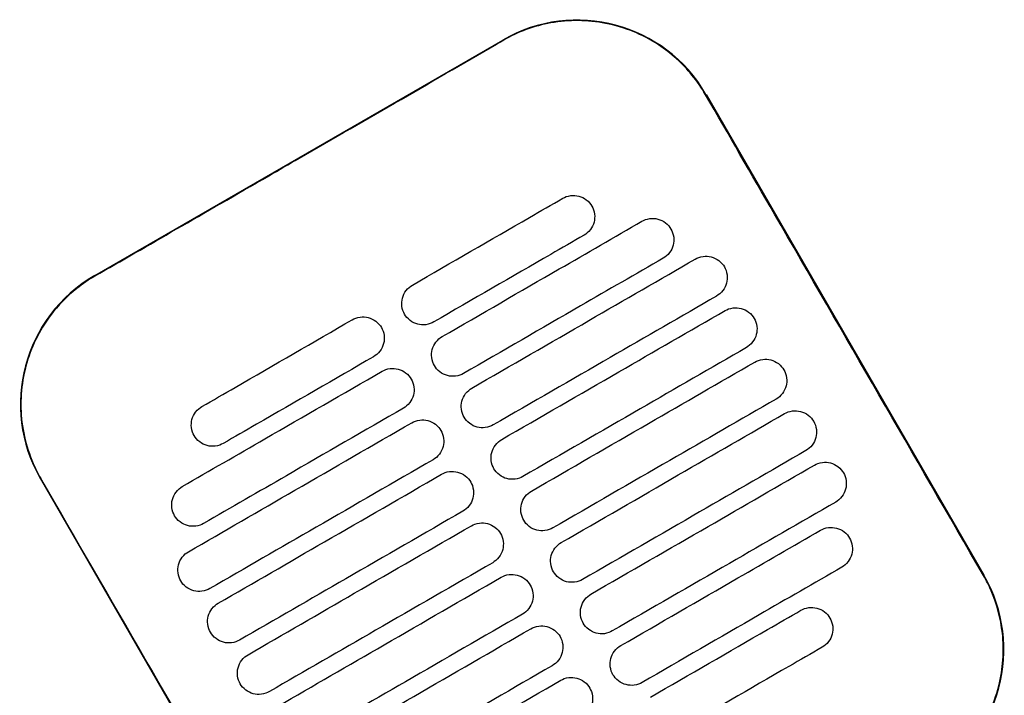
# Model space of a CAD drawing. Header units: metres. Extents: x 15.2 to 54.2, y -39.7 to 1.1.
# Tile 15 of 256: x 21.317 to 21.516, y -37.542 to -37.405. Entities that reach past the tile are written whole.
import ezdxf

# ---------------------------------------------------------------- set-up
doc = ezdxf.new("R2010")
doc.units = ezdxf.units.M
doc.header["$MEASUREMENT"] = 0
doc.layers.add('2D', color=252, linetype='Continuous')

# ---------------------------------------------------------------- blocks, each defined once
blk = doc.blocks.new('2D_QYOS_150')
for p, q in [((1.07223, -0.66898, 0.012), (1.15449, -0.62146, 0.012)), ((1.19548, -0.63243, 0.012), (1.2515, -0.72941, 0.012)), ((1.11728, -0.80694, 0.012), (1.06126, -0.70996, 0.012))]:
    blk.add_line(p, q)
for centre, start, end in [((1.1695, -0.64744, 0.012), 30.0135, 120.0135), ((1.08724, -0.69496, 0.012), 120.0135, 210.0135), ((1.22552, -0.74442, 0.012), 300.0135, 30.0135)]:
    blk.add_arc(centre, 0.03, start, end)
for points, knots in [([(1.19538, -0.63249, 0.012), (1.19458, -0.6311, 0.012), (1.19367, -0.62977, 0.012), (1.19073, -0.62617, 0.012), (1.18845, -0.62412, 0.012), (1.18266, -0.62032, 0.012), (1.17903, -0.61884, 0.012), (1.17159, -0.61739, 0.012), (1.16785, -0.61736, 0.012), (1.1608, -0.61863, 0.012), (1.15754, -0.61983, 0.012), (1.15455, -0.62156, 0.012)], [12.978915, 12.978915, 12.978915, 12.978915, 13.461173, 13.461173, 14.374287, 14.374287, 15.53872, 15.53872, 16.650066, 16.650066, 17.687358, 17.687358, 17.687358, 17.687358]), ([(1.2514, -0.72947, 0.012), (1.23736, -0.70518, 0.012), (1.22332, -0.68088, 0.012), (1.20465, -0.64855, 0.012), (1.20002, -0.64052, 0.012), (1.19538, -0.63249, 0.012)], [1.133412, 1.133412, 1.133412, 1.133412, 2.681586, 2.681586, 3.193366, 3.193366, 3.193366, 3.193366]), ([(1.07229, -0.66907, 0.012), (1.08288, -0.66296, 0.012), (1.09391, -0.65659, 0.012), (1.10938, -0.64766, 0.012), (1.11142, -0.64648, 0.012), (1.11342, -0.64532, 0.012)], [-21.78268, -21.78268, -21.78268, -21.78268, -17.142885, -17.142885, -16.423665, -16.423665, -16.423665, -16.423665]), ([(1.16659, -0.65339, 0.012), (1.16701, -0.65314, 0.012), (1.16756, -0.65293, 0.012), (1.16874, -0.65278, 0.012), (1.1693, -0.65281, 0.012), (1.17037, -0.6531, 0.012), (1.17089, -0.65335, 0.012), (1.17185, -0.65408, 0.012), (1.17222, -0.65454, 0.012), (1.17246, -0.65496, 0.012)], [-0.5513873, -0.5513873, -0.5513873, -0.5513873, -0.4031046, -0.4031046, -0.2776919, -0.2776919, -0.1471638, -0.1471638, 0, 0, 0, 0]), ([(1.13628, -0.6709, 0.012), (1.14414, -0.66636, 0.012), (1.15201, -0.66181, 0.012), (1.16212, -0.65597, 0.012), (1.16435, -0.65468, 0.012), (1.16659, -0.65339, 0.012)], [0.699452, 0.699452, 0.699452, 0.699452, 3.425217, 3.425217, 4.200582, 4.200582, 4.200582, 4.200582]), ([(1.17246, -0.65496, 0.012), (1.17271, -0.65539, 0.012), (1.17292, -0.65594, 0.012), (1.17307, -0.65713, 0.012), (1.17304, -0.65768, 0.012), (1.17276, -0.65875, 0.012), (1.1725, -0.65927, 0.012), (1.17178, -0.66023, 0.012), (1.17132, -0.66059, 0.012), (1.17089, -0.66084, 0.012)], [-0.5553355, -0.5553355, -0.5553355, -0.5553355, -0.4045594, -0.4045594, -0.278267, -0.278267, -0.1472206, -0.1472206, 0, 0, 0, 0]), ([(1.14228, -0.68129, 0.012), (1.15015, -0.67675, 0.012), (1.15801, -0.6722, 0.012), (1.17144, -0.66445, 0.012), (1.177, -0.66124, 0.012), (1.18255, -0.65803, 0.012)], [0.699452, 0.699452, 0.699452, 0.699452, 3.42526, 3.42526, 5.350619, 5.350619, 5.350619, 5.350619]), ([(1.18255, -0.65803, 0.012), (1.18298, -0.65778, 0.012), (1.18352, -0.65757, 0.012), (1.1847, -0.65742, 0.012), (1.18526, -0.65745, 0.012), (1.18633, -0.65773, 0.012), (1.18685, -0.65799, 0.012), (1.18781, -0.65872, 0.012), (1.18818, -0.65918, 0.012), (1.18842, -0.6596, 0.012)], [-0.5514247, -0.5514247, -0.5514247, -0.5514247, -0.4031161, -0.4031161, -0.2776965, -0.2776965, -0.1471644, -0.1471644, 0, 0, 0, 0]), ([(1.17089, -0.66084, 0.012), (1.16866, -0.66213, 0.012), (1.16642, -0.66342, 0.012), (1.15631, -0.66926, 0.012), (1.14844, -0.6738, 0.012), (1.14058, -0.67835, 0.012)], [2.649916, 2.649916, 2.649916, 2.649916, 3.425249, 3.425249, 6.151046, 6.151046, 6.151046, 6.151046]), ([(1.18842, -0.6596, 0.012), (1.18867, -0.66003, 0.012), (1.18889, -0.66058, 0.012), (1.18903, -0.66176, 0.012), (1.189, -0.66232, 0.012), (1.18872, -0.66339, 0.012), (1.18846, -0.66391, 0.012), (1.18774, -0.66486, 0.012), (1.18728, -0.66523, 0.012), (1.18685, -0.66547, 0.012)], [-0.5553006, -0.5553006, -0.5553006, -0.5553006, -0.4045498, -0.4045498, -0.2782639, -0.2782639, -0.1472208, -0.1472208, 0, 0, 0, 0]), ([(1.19332, -0.66567, 0.012), (1.19374, -0.66542, 0.012), (1.19429, -0.66521, 0.012), (1.19547, -0.66506, 0.012), (1.19602, -0.66509, 0.012), (1.1971, -0.66537, 0.012), (1.19762, -0.66563, 0.012), (1.19858, -0.66636, 0.012), (1.19894, -0.66682, 0.012), (1.19919, -0.66724, 0.012)], [-0.5514376, -0.5514376, -0.5514376, -0.5514376, -0.4031217, -0.4031217, -0.2776979, -0.2776979, -0.1471642, -0.1471642, 0, 0, 0, 0]), ([(1.18685, -0.66547, 0.012), (1.1813, -0.66868, 0.012), (1.17574, -0.67189, 0.012), (1.16232, -0.67965, 0.012), (1.15445, -0.68419, 0.012), (1.14658, -0.68874, 0.012)], [1.499949, 1.499949, 1.499949, 1.499949, 3.425284, 3.425284, 6.151116, 6.151116, 6.151116, 6.151116]), ([(1.14828, -0.69168, 0.012), (1.15615, -0.68714, 0.012), (1.16402, -0.68259, 0.012), (1.17903, -0.67392, 0.012), (1.18617, -0.66979, 0.012), (1.19332, -0.66567, 0.012)], [0.699452, 0.699452, 0.699452, 0.699452, 3.425292, 3.425292, 5.900643, 5.900643, 5.900643, 5.900643]), ([(1.19919, -0.66724, 0.012), (1.19943, -0.66766, 0.012), (1.19965, -0.66822, 0.012), (1.1998, -0.6694, 0.012), (1.19976, -0.66996, 0.012), (1.19948, -0.67103, 0.012), (1.19923, -0.67155, 0.012), (1.1985, -0.6725, 0.012), (1.19804, -0.67287, 0.012), (1.19762, -0.67311, 0.012)], [-0.5552879, -0.5552879, -0.5552879, -0.5552879, -0.4045447, -0.4045447, -0.2782629, -0.2782629, -0.1472212, -0.1472212, 0, 0, 0, 0]), ([(1.07229, -0.66907, 0.012), (1.07101, -0.66981, 0.012), (1.06978, -0.67065, 0.012), (1.06663, -0.67315, 0.012), (1.06485, -0.67499, 0.012), (1.06332, -0.67702, 0.012), (1.06103, -0.68008, 0.012), (1.05934, -0.68356, 0.012), (1.05737, -0.69095, 0.012), (1.0571, -0.69479, 0.012), (1.05803, -0.70242, 0.012), (1.05924, -0.70613, 0.012), (1.0612, -0.70964, 0.012), (1.06128, -0.70977, 0.012), (1.06136, -0.70991, 0.012)], [17.619777, 17.619777, 17.619777, 17.619777, 18.064718, 18.064718, 18.827754, 18.827754, 18.827754, 19.97637, 19.97637, 21.122539, 21.122539, 22.281306, 22.281306, 22.328075, 22.328075, 22.328075, 22.328075]), ([(1.13471, -0.67677, 0.012), (1.13446, -0.67635, 0.012), (1.13424, -0.6758, 0.012), (1.1341, -0.67461, 0.012), (1.13413, -0.67406, 0.012), (1.13441, -0.67298, 0.012), (1.13467, -0.67247, 0.012), (1.13539, -0.67151, 0.012), (1.13585, -0.67115, 0.012), (1.13628, -0.6709, 0.012)], [-0.5553984, -0.5553984, -0.5553984, -0.5553984, -0.4045681, -0.4045681, -0.278271, -0.278271, -0.1472202, -0.1472202, 0, 0, 0, 0]), ([(1.19762, -0.67311, 0.012), (1.19047, -0.67724, 0.012), (1.18333, -0.68137, 0.012), (1.16832, -0.69004, 0.012), (1.16045, -0.69459, 0.012), (1.15258, -0.69913, 0.012)], [0.949972, 0.949972, 0.949972, 0.949972, 3.425307, 3.425307, 6.151164, 6.151164, 6.151164, 6.151164]), ([(1.14058, -0.67835, 0.012), (1.14015, -0.67859, 0.012), (1.13961, -0.67881, 0.012), (1.13842, -0.67896, 0.012), (1.13787, -0.67892, 0.012), (1.1368, -0.67864, 0.012), (1.13628, -0.67839, 0.012), (1.13532, -0.67766, 0.012), (1.13495, -0.6772, 0.012), (1.13471, -0.67677, 0.012)], [-0.551307, -0.551307, -0.551307, -0.551307, -0.4030846, -0.4030846, -0.2776802, -0.2776802, -0.1471604, -0.1471604, 0, 0, 0, 0]), ([(1.15428, -0.70207, 0.012), (1.16215, -0.69753, 0.012), (1.17002, -0.69298, 0.012), (1.18503, -0.68431, 0.012), (1.19218, -0.68019, 0.012), (1.19932, -0.67606, 0.012)], [0.699452, 0.699452, 0.699452, 0.699452, 3.425313, 3.425313, 5.900643, 5.900643, 5.900643, 5.900643]), ([(1.19932, -0.67606, 0.012), (1.19974, -0.67581, 0.012), (1.20029, -0.6756, 0.012), (1.20147, -0.67545, 0.012), (1.20203, -0.67548, 0.012), (1.2031, -0.67577, 0.012), (1.20362, -0.67602, 0.012), (1.20458, -0.67675, 0.012), (1.20494, -0.67721, 0.012), (1.20519, -0.67763, 0.012)], [-0.5514273, -0.5514273, -0.5514273, -0.5514273, -0.4031209, -0.4031209, -0.2776962, -0.2776962, -0.1471634, -0.1471634, 0, 0, 0, 0]), ([(1.09385, -0.69541, 0.012), (1.09608, -0.69412, 0.012), (1.09832, -0.69283, 0.012), (1.10843, -0.68699, 0.012), (1.11629, -0.68244, 0.012), (1.12416, -0.6779, 0.012)], [2.649852, 2.649852, 2.649852, 2.649852, 3.425217, 3.425217, 6.150982, 6.150982, 6.150982, 6.150982]), ([(1.12416, -0.6779, 0.012), (1.12459, -0.67765, 0.012), (1.12513, -0.67744, 0.012), (1.12631, -0.67729, 0.012), (1.12687, -0.67732, 0.012), (1.12794, -0.67761, 0.012), (1.12846, -0.67786, 0.012), (1.12942, -0.67859, 0.012), (1.12979, -0.67905, 0.012), (1.13003, -0.67947, 0.012)], [-0.5512944, -0.5512944, -0.5512944, -0.5512944, -0.4030833, -0.4030833, -0.2776787, -0.2776787, -0.1471599, -0.1471599, 0, 0, 0, 0]), ([(1.20519, -0.67763, 0.012), (1.20543, -0.67806, 0.012), (1.20565, -0.67861, 0.012), (1.2058, -0.6798, 0.012), (1.20576, -0.68035, 0.012), (1.20548, -0.68142, 0.012), (1.20523, -0.68194, 0.012), (1.2045, -0.68289, 0.012), (1.20405, -0.68326, 0.012), (1.20362, -0.68351, 0.012)], [-0.5552955, -0.5552955, -0.5552955, -0.5552955, -0.4045438, -0.4045438, -0.2782634, -0.2782634, -0.1472215, -0.1472215, 0, 0, 0, 0]), ([(1.13003, -0.67947, 0.012), (1.13028, -0.6799, 0.012), (1.1305, -0.68045, 0.012), (1.13064, -0.68164, 0.012), (1.13061, -0.68219, 0.012), (1.13033, -0.68326, 0.012), (1.13007, -0.68378, 0.012), (1.12935, -0.68474, 0.012), (1.12889, -0.6851, 0.012), (1.12846, -0.68535, 0.012)], [-0.555416, -0.555416, -0.555416, -0.555416, -0.4045716, -0.4045716, -0.2782736, -0.2782736, -0.1472211, -0.1472211, 0, 0, 0, 0]), ([(1.14071, -0.68716, 0.012), (1.14047, -0.68674, 0.012), (1.14025, -0.68619, 0.012), (1.1401, -0.685, 0.012), (1.14013, -0.68445, 0.012), (1.14042, -0.68337, 0.012), (1.14067, -0.68286, 0.012), (1.1414, -0.6819, 0.012), (1.14185, -0.68154, 0.012), (1.14228, -0.68129, 0.012)], [-0.5553839, -0.5553839, -0.5553839, -0.5553839, -0.4045626, -0.4045626, -0.2782686, -0.2782686, -0.1472195, -0.1472195, 0, 0, 0, 0]), ([(1.20362, -0.68351, 0.012), (1.19648, -0.68763, 0.012), (1.18933, -0.69176, 0.012), (1.17432, -0.70043, 0.012), (1.16645, -0.70498, 0.012), (1.15858, -0.70952, 0.012)], [0.949998, 0.949998, 0.949998, 0.949998, 3.42532, 3.42532, 6.151189, 6.151189, 6.151189, 6.151189]), ([(1.12846, -0.68535, 0.012), (1.1206, -0.68989, 0.012), (1.11273, -0.69444, 0.012), (1.10262, -0.70027, 0.012), (1.10039, -0.70157, 0.012), (1.09815, -0.70286, 0.012)], [0.699452, 0.699452, 0.699452, 0.699452, 3.425249, 3.425249, 4.200582, 4.200582, 4.200582, 4.200582]), ([(1.16029, -0.71247, 0.012), (1.16815, -0.70792, 0.012), (1.17602, -0.70338, 0.012), (1.19103, -0.6947, 0.012), (1.19818, -0.69058, 0.012), (1.20532, -0.68645, 0.012)], [0.699452, 0.699452, 0.699452, 0.699452, 3.425322, 3.425322, 5.900643, 5.900643, 5.900643, 5.900643]), ([(1.20532, -0.68645, 0.012), (1.20574, -0.6862, 0.012), (1.20629, -0.68599, 0.012), (1.20747, -0.68584, 0.012), (1.20803, -0.68587, 0.012), (1.2091, -0.68616, 0.012), (1.20962, -0.68641, 0.012), (1.21058, -0.68714, 0.012), (1.21095, -0.6876, 0.012), (1.21119, -0.68802, 0.012)], [-0.5514137, -0.5514137, -0.5514137, -0.5514137, -0.4031194, -0.4031194, -0.2776944, -0.2776944, -0.1471627, -0.1471627, 0, 0, 0, 0]), ([(1.08989, -0.71155, 0.012), (1.09545, -0.70834, 0.012), (1.101, -0.70513, 0.012), (1.11443, -0.69738, 0.012), (1.1223, -0.69283, 0.012), (1.13016, -0.68829, 0.012)], [1.499901, 1.499901, 1.499901, 1.499901, 3.42526, 3.42526, 6.151068, 6.151068, 6.151068, 6.151068]), ([(1.13016, -0.68829, 0.012), (1.13059, -0.68805, 0.012), (1.13114, -0.68783, 0.012), (1.13232, -0.68768, 0.012), (1.13287, -0.68772, 0.012), (1.13395, -0.688, 0.012), (1.13446, -0.68825, 0.012), (1.13542, -0.68898, 0.012), (1.13579, -0.68944, 0.012), (1.13603, -0.68987, 0.012)], [-0.5513075, -0.5513075, -0.5513075, -0.5513075, -0.4030857, -0.4030857, -0.2776792, -0.2776792, -0.1471593, -0.1471593, 0, 0, 0, 0]), ([(1.14658, -0.68874, 0.012), (1.14616, -0.68898, 0.012), (1.14561, -0.6892, 0.012), (1.14443, -0.68935, 0.012), (1.14387, -0.68931, 0.012), (1.1428, -0.68903, 0.012), (1.14228, -0.68878, 0.012), (1.14132, -0.68805, 0.012), (1.14096, -0.68759, 0.012), (1.14071, -0.68716, 0.012)], [-0.551317, -0.551317, -0.551317, -0.551317, -0.4030867, -0.4030867, -0.2776803, -0.2776803, -0.1471597, -0.1471597, 0, 0, 0, 0]), ([(1.21119, -0.68802, 0.012), (1.21144, -0.68845, 0.012), (1.21166, -0.689, 0.012), (1.2118, -0.69019, 0.012), (1.21177, -0.69074, 0.012), (1.21149, -0.69181, 0.012), (1.21123, -0.69233, 0.012), (1.21051, -0.69329, 0.012), (1.21005, -0.69365, 0.012), (1.20962, -0.6939, 0.012)], [-0.5553078, -0.5553078, -0.5553078, -0.5553078, -0.4045446, -0.4045446, -0.2782647, -0.2782647, -0.147222, -0.147222, 0, 0, 0, 0]), ([(1.13603, -0.68987, 0.012), (1.13628, -0.69029, 0.012), (1.1365, -0.69084, 0.012), (1.13665, -0.69203, 0.012), (1.13661, -0.69258, 0.012), (1.13633, -0.69365, 0.012), (1.13608, -0.69417, 0.012), (1.13535, -0.69513, 0.012), (1.13489, -0.69549, 0.012), (1.13447, -0.69574, 0.012)], [-0.5553971, -0.5553971, -0.5553971, -0.5553971, -0.4045652, -0.4045652, -0.2782705, -0.2782705, -0.1472202, -0.1472202, 0, 0, 0, 0]), ([(1.14671, -0.69755, 0.012), (1.14647, -0.69713, 0.012), (1.14625, -0.69658, 0.012), (1.1461, -0.69539, 0.012), (1.14614, -0.69484, 0.012), (1.14642, -0.69377, 0.012), (1.14667, -0.69325, 0.012), (1.1474, -0.69229, 0.012), (1.14786, -0.69193, 0.012), (1.14828, -0.69168, 0.012)], [-0.5553742, -0.5553742, -0.5553742, -0.5553742, -0.4045587, -0.4045587, -0.278267, -0.278267, -0.1472191, -0.1472191, 0, 0, 0, 0]), ([(1.20962, -0.6939, 0.012), (1.20248, -0.69802, 0.012), (1.19533, -0.70215, 0.012), (1.18032, -0.71082, 0.012), (1.17245, -0.71537, 0.012), (1.16459, -0.71991, 0.012)], [0.950001, 0.950001, 0.950001, 0.950001, 3.425322, 3.425322, 6.151192, 6.151192, 6.151192, 6.151192]), ([(1.09228, -0.70128, 0.012), (1.09203, -0.70086, 0.012), (1.09181, -0.70031, 0.012), (1.09167, -0.69912, 0.012), (1.0917, -0.69857, 0.012), (1.09198, -0.69749, 0.012), (1.09224, -0.69698, 0.012), (1.09296, -0.69602, 0.012), (1.09342, -0.69566, 0.012), (1.09385, -0.69541, 0.012)], [-0.5554179, -0.5554179, -0.5554179, -0.5554179, -0.4045683, -0.4045683, -0.2782761, -0.2782761, -0.1472238, -0.1472238, 0, 0, 0, 0]), ([(1.13447, -0.69574, 0.012), (1.1266, -0.70028, 0.012), (1.11873, -0.70483, 0.012), (1.10531, -0.71258, 0.012), (1.09975, -0.71579, 0.012), (1.09419, -0.719, 0.012)], [0.699452, 0.699452, 0.699452, 0.699452, 3.425284, 3.425284, 5.350619, 5.350619, 5.350619, 5.350619]), ([(1.21132, -0.69684, 0.012), (1.21175, -0.6966, 0.012), (1.2123, -0.69638, 0.012), (1.21348, -0.69623, 0.012), (1.21403, -0.69627, 0.012), (1.21511, -0.69655, 0.012), (1.21562, -0.6968, 0.012), (1.21658, -0.69753, 0.012), (1.21695, -0.69799, 0.012), (1.21719, -0.69842, 0.012)], [-0.5513969, -0.5513969, -0.5513969, -0.5513969, -0.4031172, -0.4031172, -0.2776925, -0.2776925, -0.1471621, -0.1471621, 0, 0, 0, 0]), ([(1.09113, -0.7247, 0.012), (1.09827, -0.72057, 0.012), (1.10542, -0.71644, 0.012), (1.12043, -0.70777, 0.012), (1.1283, -0.70323, 0.012), (1.13617, -0.69868, 0.012)], [0.949941, 0.949941, 0.949941, 0.949941, 3.425291, 3.425291, 6.151132, 6.151132, 6.151132, 6.151132]), ([(1.13617, -0.69868, 0.012), (1.13659, -0.69844, 0.012), (1.13714, -0.69822, 0.012), (1.13832, -0.69807, 0.012), (1.13887, -0.69811, 0.012), (1.13995, -0.69839, 0.012), (1.14047, -0.69864, 0.012), (1.14143, -0.69937, 0.012), (1.14179, -0.69983, 0.012), (1.14204, -0.70026, 0.012)], [-0.5513173, -0.5513173, -0.5513173, -0.5513173, -0.4030875, -0.4030875, -0.2776797, -0.2776797, -0.147159, -0.147159, 0, 0, 0, 0]), ([(1.15258, -0.69913, 0.012), (1.15216, -0.69937, 0.012), (1.15161, -0.69959, 0.012), (1.15043, -0.69974, 0.012), (1.14988, -0.6997, 0.012), (1.1488, -0.69942, 0.012), (1.14828, -0.69917, 0.012), (1.14732, -0.69844, 0.012), (1.14696, -0.69798, 0.012), (1.14671, -0.69755, 0.012)], [-0.5513236, -0.5513236, -0.5513236, -0.5513236, -0.4030881, -0.4030881, -0.2776804, -0.2776804, -0.1471592, -0.1471592, 0, 0, 0, 0]), ([(1.16629, -0.72286, 0.012), (1.17416, -0.71831, 0.012), (1.18202, -0.71377, 0.012), (1.19704, -0.70509, 0.012), (1.20418, -0.70097, 0.012), (1.21132, -0.69684, 0.012)], [0.699452, 0.699452, 0.699452, 0.699452, 3.425321, 3.425321, 5.900643, 5.900643, 5.900643, 5.900643]), ([(1.21719, -0.69842, 0.012), (1.21744, -0.69884, 0.012), (1.21766, -0.69939, 0.012), (1.21781, -0.70058, 0.012), (1.21777, -0.70113, 0.012), (1.21749, -0.7022, 0.012), (1.21724, -0.70272, 0.012), (1.21651, -0.70368, 0.012), (1.21605, -0.70404, 0.012), (1.21563, -0.70429, 0.012)], [-0.5553248, -0.5553248, -0.5553248, -0.5553248, -0.4045472, -0.4045472, -0.2782668, -0.2782668, -0.1472227, -0.1472227, 0, 0, 0, 0]), ([(1.14204, -0.70026, 0.012), (1.14228, -0.70068, 0.012), (1.1425, -0.70123, 0.012), (1.14265, -0.70242, 0.012), (1.14261, -0.70297, 0.012), (1.14233, -0.70405, 0.012), (1.14208, -0.70456, 0.012), (1.14135, -0.70552, 0.012), (1.14089, -0.70588, 0.012), (1.14047, -0.70613, 0.012)], [-0.555383, -0.555383, -0.555383, -0.555383, -0.4045605, -0.4045605, -0.2782682, -0.2782682, -0.1472195, -0.1472195, 0, 0, 0, 0]), ([(1.09815, -0.70286, 0.012), (1.09772, -0.7031, 0.012), (1.09718, -0.70332, 0.012), (1.096, -0.70347, 0.012), (1.09544, -0.70343, 0.012), (1.09437, -0.70315, 0.012), (1.09385, -0.7029, 0.012), (1.09289, -0.70217, 0.012), (1.09252, -0.70171, 0.012), (1.09228, -0.70128, 0.012)], [-0.5513007, -0.5513007, -0.5513007, -0.5513007, -0.4030941, -0.4030941, -0.2776814, -0.2776814, -0.1471603, -0.1471603, 0, 0, 0, 0]), ([(1.15271, -0.70795, 0.012), (1.15247, -0.70752, 0.012), (1.15225, -0.70697, 0.012), (1.1521, -0.70578, 0.012), (1.15214, -0.70523, 0.012), (1.15242, -0.70416, 0.012), (1.15267, -0.70364, 0.012), (1.1534, -0.70268, 0.012), (1.15386, -0.70232, 0.012), (1.15428, -0.70207, 0.012)], [-0.5553693, -0.5553693, -0.5553693, -0.5553693, -0.4045566, -0.4045566, -0.2782661, -0.2782661, -0.1472189, -0.1472189, 0, 0, 0, 0]), ([(1.21563, -0.70429, 0.012), (1.20848, -0.70841, 0.012), (1.20134, -0.71254, 0.012), (1.18633, -0.72121, 0.012), (1.17846, -0.72576, 0.012), (1.17059, -0.7303, 0.012)], [0.949982, 0.949982, 0.949982, 0.949982, 3.425312, 3.425312, 6.151173, 6.151173, 6.151173, 6.151173]), ([(1.14047, -0.70613, 0.012), (1.1326, -0.71067, 0.012), (1.12473, -0.71522, 0.012), (1.10972, -0.72389, 0.012), (1.10258, -0.72802, 0.012), (1.09543, -0.73214, 0.012)], [0.699452, 0.699452, 0.699452, 0.699452, 3.425308, 3.425308, 5.900643, 5.900643, 5.900643, 5.900643]), ([(1.21733, -0.70723, 0.012), (1.21775, -0.70699, 0.012), (1.2183, -0.70677, 0.012), (1.21948, -0.70662, 0.012), (1.22003, -0.70666, 0.012), (1.22111, -0.70694, 0.012), (1.22163, -0.70719, 0.012), (1.22259, -0.70792, 0.012), (1.22295, -0.70838, 0.012), (1.2232, -0.70881, 0.012)], [-0.5513769, -0.5513769, -0.5513769, -0.5513769, -0.4031143, -0.4031143, -0.2776905, -0.2776905, -0.1471617, -0.1471617, 0, 0, 0, 0]), ([(1.14217, -0.70907, 0.012), (1.14259, -0.70883, 0.012), (1.14314, -0.70861, 0.012), (1.14432, -0.70846, 0.012), (1.14488, -0.7085, 0.012), (1.14595, -0.70878, 0.012), (1.14647, -0.70903, 0.012), (1.14743, -0.70976, 0.012), (1.14779, -0.71022, 0.012), (1.14804, -0.71065, 0.012)], [-0.5513238, -0.5513238, -0.5513238, -0.5513238, -0.4030887, -0.4030887, -0.27768, -0.27768, -0.1471588, -0.1471588, 0, 0, 0, 0]), ([(1.15858, -0.70952, 0.012), (1.15816, -0.70977, 0.012), (1.15761, -0.70998, 0.012), (1.15643, -0.71013, 0.012), (1.15588, -0.7101, 0.012), (1.1548, -0.70981, 0.012), (1.15428, -0.70956, 0.012), (1.15333, -0.70883, 0.012), (1.15296, -0.70837, 0.012), (1.15271, -0.70795, 0.012)], [-0.5513269, -0.5513269, -0.5513269, -0.5513269, -0.403089, -0.403089, -0.2776804, -0.2776804, -0.1471589, -0.1471589, 0, 0, 0, 0]), ([(1.17229, -0.73325, 0.012), (1.18016, -0.7287, 0.012), (1.18803, -0.72416, 0.012), (1.20304, -0.71549, 0.012), (1.21018, -0.71136, 0.012), (1.21733, -0.70723, 0.012)], [0.699452, 0.699452, 0.699452, 0.699452, 3.425308, 3.425308, 5.900643, 5.900643, 5.900643, 5.900643]), ([(1.11738, -0.80689, 0.012), (1.11282, -0.799, 0.012), (1.10809, -0.79079, 0.012), (1.08944, -0.75849, 0.012), (1.0754, -0.7342, 0.012), (1.06136, -0.70991, 0.012)], [-3.18138, -3.18138, -3.18138, -3.18138, -2.673929, -2.673929, -1.133377, -1.133377, -1.133377, -1.133377]), ([(1.09713, -0.73509, 0.012), (1.10428, -0.73096, 0.012), (1.11142, -0.72683, 0.012), (1.12643, -0.71816, 0.012), (1.1343, -0.71362, 0.012), (1.14217, -0.70907, 0.012)], [0.949982, 0.949982, 0.949982, 0.949982, 3.425312, 3.425312, 6.151173, 6.151173, 6.151173, 6.151173]), ([(1.14804, -0.71065, 0.012), (1.14828, -0.71107, 0.012), (1.1485, -0.71162, 0.012), (1.14865, -0.71281, 0.012), (1.14862, -0.71336, 0.012), (1.14833, -0.71444, 0.012), (1.14808, -0.71495, 0.012), (1.14735, -0.71591, 0.012), (1.1469, -0.71627, 0.012), (1.14647, -0.71652, 0.012)], [-0.5553737, -0.5553737, -0.5553737, -0.5553737, -0.4045574, -0.4045574, -0.2782667, -0.2782667, -0.1472191, -0.1472191, 0, 0, 0, 0]), ([(1.2232, -0.70881, 0.012), (1.22344, -0.70923, 0.012), (1.22366, -0.70978, 0.012), (1.22381, -0.71097, 0.012), (1.22377, -0.71152, 0.012), (1.22349, -0.7126, 0.012), (1.22324, -0.71311, 0.012), (1.22251, -0.71407, 0.012), (1.22205, -0.71443, 0.012), (1.22163, -0.71468, 0.012)], [-0.5553464, -0.5553464, -0.5553464, -0.5553464, -0.4045515, -0.4045515, -0.2782697, -0.2782697, -0.1472236, -0.1472236, 0, 0, 0, 0]), ([(1.08832, -0.71743, 0.012), (1.08808, -0.717, 0.012), (1.08786, -0.71645, 0.012), (1.08771, -0.71526, 0.012), (1.08775, -0.71471, 0.012), (1.08803, -0.71364, 0.012), (1.08828, -0.71312, 0.012), (1.08901, -0.71217, 0.012), (1.08947, -0.7118, 0.012), (1.08989, -0.71155, 0.012)], [-0.5553798, -0.5553798, -0.5553798, -0.5553798, -0.4045588, -0.4045588, -0.278273, -0.278273, -0.147224, -0.147224, 0, 0, 0, 0]), ([(1.15872, -0.71834, 0.012), (1.15847, -0.71791, 0.012), (1.15825, -0.71736, 0.012), (1.1581, -0.71617, 0.012), (1.15814, -0.71562, 0.012), (1.15842, -0.71455, 0.012), (1.15867, -0.71403, 0.012), (1.1594, -0.71308, 0.012), (1.15986, -0.71271, 0.012), (1.16029, -0.71247, 0.012)], [-0.5553691, -0.5553691, -0.5553691, -0.5553691, -0.4045561, -0.4045561, -0.278266, -0.278266, -0.1472189, -0.1472189, 0, 0, 0, 0]), ([(1.22163, -0.71468, 0.012), (1.21448, -0.7188, 0.012), (1.20734, -0.72293, 0.012), (1.19233, -0.7316, 0.012), (1.18446, -0.73615, 0.012), (1.17659, -0.74069, 0.012)], [0.949941, 0.949941, 0.949941, 0.949941, 3.425292, 3.425292, 6.151132, 6.151132, 6.151132, 6.151132]), ([(1.14647, -0.71652, 0.012), (1.1386, -0.72106, 0.012), (1.13074, -0.72561, 0.012), (1.11572, -0.73428, 0.012), (1.10858, -0.73841, 0.012), (1.10143, -0.74253, 0.012)], [0.699452, 0.699452, 0.699452, 0.699452, 3.425321, 3.425321, 5.900643, 5.900643, 5.900643, 5.900643]), ([(1.09419, -0.719, 0.012), (1.09377, -0.71925, 0.012), (1.09322, -0.71946, 0.012), (1.09204, -0.71961, 0.012), (1.09149, -0.71958, 0.012), (1.09041, -0.71929, 0.012), (1.08989, -0.71904, 0.012), (1.08893, -0.71831, 0.012), (1.08857, -0.71785, 0.012), (1.08832, -0.71743, 0.012)], [-0.5513421, -0.5513421, -0.5513421, -0.5513421, -0.4031061, -0.4031061, -0.2776864, -0.2776864, -0.147161, -0.147161, 0, 0, 0, 0]), ([(1.16459, -0.71991, 0.012), (1.16416, -0.72016, 0.012), (1.16362, -0.72037, 0.012), (1.16243, -0.72052, 0.012), (1.16188, -0.72049, 0.012), (1.16081, -0.72021, 0.012), (1.16029, -0.71995, 0.012), (1.15933, -0.71922, 0.012), (1.15896, -0.71876, 0.012), (1.15872, -0.71834, 0.012)], [-0.551327, -0.551327, -0.551327, -0.551327, -0.4030892, -0.4030892, -0.2776802, -0.2776802, -0.1471588, -0.1471588, 0, 0, 0, 0]), ([(1.10314, -0.74548, 0.012), (1.11028, -0.74135, 0.012), (1.11742, -0.73722, 0.012), (1.13244, -0.72855, 0.012), (1.1403, -0.72401, 0.012), (1.14817, -0.71946, 0.012)], [0.950001, 0.950001, 0.950001, 0.950001, 3.425322, 3.425322, 6.151192, 6.151192, 6.151192, 6.151192]), ([(1.14817, -0.71946, 0.012), (1.1486, -0.71922, 0.012), (1.14914, -0.719, 0.012), (1.15032, -0.71885, 0.012), (1.15088, -0.71889, 0.012), (1.15195, -0.71917, 0.012), (1.15247, -0.71942, 0.012), (1.15343, -0.72015, 0.012), (1.1538, -0.72061, 0.012), (1.15404, -0.72104, 0.012)], [-0.551327, -0.551327, -0.551327, -0.551327, -0.4030892, -0.4030892, -0.2776802, -0.2776802, -0.1471588, -0.1471588, 0, 0, 0, 0]), ([(1.17829, -0.74364, 0.012), (1.18616, -0.73909, 0.012), (1.19403, -0.73455, 0.012), (1.20745, -0.72679, 0.012), (1.21301, -0.72358, 0.012), (1.21857, -0.72037, 0.012)], [0.699452, 0.699452, 0.699452, 0.699452, 3.425284, 3.425284, 5.350619, 5.350619, 5.350619, 5.350619]), ([(1.21857, -0.72037, 0.012), (1.21899, -0.72013, 0.012), (1.21954, -0.71991, 0.012), (1.22072, -0.71976, 0.012), (1.22127, -0.7198, 0.012), (1.22235, -0.72008, 0.012), (1.22287, -0.72033, 0.012), (1.22383, -0.72106, 0.012), (1.22419, -0.72152, 0.012), (1.22444, -0.72195, 0.012)], [-0.551342, -0.551342, -0.551342, -0.551342, -0.4031061, -0.4031061, -0.2776864, -0.2776864, -0.147161, -0.147161, 0, 0, 0, 0]), ([(1.15404, -0.72104, 0.012), (1.15429, -0.72146, 0.012), (1.15451, -0.72201, 0.012), (1.15465, -0.7232, 0.012), (1.15462, -0.72375, 0.012), (1.15434, -0.72483, 0.012), (1.15408, -0.72534, 0.012), (1.15336, -0.7263, 0.012), (1.1529, -0.72666, 0.012), (1.15247, -0.72691, 0.012)], [-0.5553691, -0.5553691, -0.5553691, -0.5553691, -0.4045561, -0.4045561, -0.278266, -0.278266, -0.1472189, -0.1472189, 0, 0, 0, 0]), ([(1.22444, -0.72195, 0.012), (1.22468, -0.72237, 0.012), (1.2249, -0.72292, 0.012), (1.22505, -0.72411, 0.012), (1.22501, -0.72466, 0.012), (1.22473, -0.72574, 0.012), (1.22448, -0.72625, 0.012), (1.22375, -0.72721, 0.012), (1.22329, -0.72757, 0.012), (1.22287, -0.72782, 0.012)], [-0.55538, -0.55538, -0.55538, -0.55538, -0.4045589, -0.4045589, -0.278273, -0.278273, -0.147224, -0.147224, 0, 0, 0, 0]), ([(1.16472, -0.72873, 0.012), (1.16448, -0.72831, 0.012), (1.16426, -0.72775, 0.012), (1.16411, -0.72657, 0.012), (1.16414, -0.72601, 0.012), (1.16443, -0.72494, 0.012), (1.16468, -0.72442, 0.012), (1.16541, -0.72347, 0.012), (1.16586, -0.7231, 0.012), (1.16629, -0.72286, 0.012)], [-0.5553737, -0.5553737, -0.5553737, -0.5553737, -0.4045574, -0.4045574, -0.2782667, -0.2782667, -0.1472191, -0.1472191, 0, 0, 0, 0]), ([(1.08956, -0.73057, 0.012), (1.08932, -0.73015, 0.012), (1.0891, -0.72959, 0.012), (1.08895, -0.72841, 0.012), (1.08899, -0.72785, 0.012), (1.08927, -0.72678, 0.012), (1.08952, -0.72626, 0.012), (1.09025, -0.72531, 0.012), (1.09071, -0.72494, 0.012), (1.09113, -0.7247, 0.012)], [-0.5553462, -0.5553462, -0.5553462, -0.5553462, -0.4045514, -0.4045514, -0.2782696, -0.2782696, -0.1472236, -0.1472236, 0, 0, 0, 0]), ([(1.15247, -0.72691, 0.012), (1.14461, -0.73145, 0.012), (1.13674, -0.736, 0.012), (1.12173, -0.74467, 0.012), (1.11458, -0.7488, 0.012), (1.10744, -0.75293, 0.012)], [0.699452, 0.699452, 0.699452, 0.699452, 3.425322, 3.425322, 5.900643, 5.900643, 5.900643, 5.900643]), ([(1.22287, -0.72782, 0.012), (1.21731, -0.73103, 0.012), (1.21175, -0.73424, 0.012), (1.19833, -0.74199, 0.012), (1.19046, -0.74654, 0.012), (1.18259, -0.75108, 0.012)], [1.499901, 1.499901, 1.499901, 1.499901, 3.42526, 3.42526, 6.151068, 6.151068, 6.151068, 6.151068]), ([(1.09543, -0.73214, 0.012), (1.09501, -0.73239, 0.012), (1.09446, -0.73261, 0.012), (1.09328, -0.73275, 0.012), (1.09273, -0.73272, 0.012), (1.09165, -0.73244, 0.012), (1.09113, -0.73218, 0.012), (1.09017, -0.73145, 0.012), (1.08981, -0.73099, 0.012), (1.08956, -0.73057, 0.012)], [-0.551377, -0.551377, -0.551377, -0.551377, -0.4031143, -0.4031143, -0.2776905, -0.2776905, -0.1471617, -0.1471617, 0, 0, 0, 0]), ([(1.10914, -0.75587, 0.012), (1.11628, -0.75174, 0.012), (1.12343, -0.74762, 0.012), (1.13844, -0.73894, 0.012), (1.14631, -0.7344, 0.012), (1.15417, -0.72985, 0.012)], [0.949998, 0.949998, 0.949998, 0.949998, 3.42532, 3.42532, 6.151189, 6.151189, 6.151189, 6.151189]), ([(1.15417, -0.72985, 0.012), (1.1546, -0.72961, 0.012), (1.15515, -0.72939, 0.012), (1.15633, -0.72924, 0.012), (1.15688, -0.72928, 0.012), (1.15796, -0.72956, 0.012), (1.15847, -0.72981, 0.012), (1.15943, -0.73054, 0.012), (1.1598, -0.731, 0.012), (1.16004, -0.73143, 0.012)], [-0.551327, -0.551327, -0.551327, -0.551327, -0.403089, -0.403089, -0.2776804, -0.2776804, -0.1471589, -0.1471589, 0, 0, 0, 0]), ([(1.17059, -0.7303, 0.012), (1.17017, -0.73055, 0.012), (1.16962, -0.73076, 0.012), (1.16844, -0.73091, 0.012), (1.16788, -0.73088, 0.012), (1.16681, -0.7306, 0.012), (1.16629, -0.73034, 0.012), (1.16533, -0.72961, 0.012), (1.16497, -0.72915, 0.012), (1.16472, -0.72873, 0.012)], [-0.5513238, -0.5513238, -0.5513238, -0.5513238, -0.4030887, -0.4030887, -0.27768, -0.27768, -0.1471588, -0.1471588, 0, 0, 0, 0]), ([(1.24047, -0.7703, 0.012), (1.24053, -0.77027, 0.012), (1.24059, -0.77023, 0.012), (1.24406, -0.7682, 0.012), (1.24704, -0.76554, 0.012), (1.25179, -0.75922, 0.012), (1.25352, -0.75562, 0.012), (1.25538, -0.74831, 0.012), (1.25563, -0.7447, 0.012), (1.25491, -0.73819, 0.012), (1.25414, -0.7353, 0.012), (1.25251, -0.73151, 0.012), (1.25199, -0.73047, 0.012), (1.2514, -0.72947, 0.012)], [8.273299, 8.273299, 8.273299, 8.273299, 8.293543, 8.293543, 9.48086, 9.48086, 10.665623, 10.665623, 11.74288, 11.74288, 12.632334, 12.632334, 12.981673, 12.981673, 12.981673, 12.981673]), ([(1.16004, -0.73143, 0.012), (1.16029, -0.73185, 0.012), (1.16051, -0.7324, 0.012), (1.16066, -0.73359, 0.012), (1.16062, -0.73414, 0.012), (1.16034, -0.73522, 0.012), (1.16009, -0.73574, 0.012), (1.15936, -0.73669, 0.012), (1.1589, -0.73705, 0.012), (1.15848, -0.7373, 0.012)], [-0.5553693, -0.5553693, -0.5553693, -0.5553693, -0.4045566, -0.4045566, -0.2782661, -0.2782661, -0.1472189, -0.1472189, 0, 0, 0, 0]), ([(1.17072, -0.73912, 0.012), (1.17048, -0.7387, 0.012), (1.17026, -0.73814, 0.012), (1.17011, -0.73696, 0.012), (1.17015, -0.7364, 0.012), (1.17043, -0.73533, 0.012), (1.17068, -0.73481, 0.012), (1.17141, -0.73386, 0.012), (1.17187, -0.73349, 0.012), (1.17229, -0.73325, 0.012)], [-0.555383, -0.555383, -0.555383, -0.555383, -0.4045604, -0.4045604, -0.2782682, -0.2782682, -0.1472195, -0.1472195, 0, 0, 0, 0]), ([(1.09557, -0.74096, 0.012), (1.09532, -0.74054, 0.012), (1.0951, -0.73999, 0.012), (1.09495, -0.7388, 0.012), (1.09499, -0.73824, 0.012), (1.09527, -0.73717, 0.012), (1.09552, -0.73665, 0.012), (1.09625, -0.7357, 0.012), (1.09671, -0.73533, 0.012), (1.09713, -0.73509, 0.012)], [-0.5553245, -0.5553245, -0.5553245, -0.5553245, -0.4045471, -0.4045471, -0.2782667, -0.2782667, -0.1472226, -0.1472226, 0, 0, 0, 0]), ([(1.1843, -0.75403, 0.012), (1.19216, -0.74948, 0.012), (1.20003, -0.74494, 0.012), (1.21014, -0.7391, 0.012), (1.21237, -0.73781, 0.012), (1.21461, -0.73652, 0.012)], [0.699452, 0.699452, 0.699452, 0.699452, 3.425249, 3.425249, 4.200582, 4.200582, 4.200582, 4.200582]), ([(1.21461, -0.73652, 0.012), (1.21503, -0.73627, 0.012), (1.21558, -0.73605, 0.012), (1.21676, -0.73591, 0.012), (1.21732, -0.73594, 0.012), (1.21839, -0.73622, 0.012), (1.21891, -0.73648, 0.012), (1.21987, -0.73721, 0.012), (1.22024, -0.73767, 0.012), (1.22048, -0.73809, 0.012)], [-0.5513007, -0.5513007, -0.5513007, -0.5513007, -0.4030941, -0.4030941, -0.2776814, -0.2776814, -0.1471603, -0.1471603, 0, 0, 0, 0]), ([(1.15848, -0.7373, 0.012), (1.15061, -0.74185, 0.012), (1.14274, -0.74639, 0.012), (1.12773, -0.75506, 0.012), (1.12058, -0.75919, 0.012), (1.11344, -0.76332, 0.012)], [0.699452, 0.699452, 0.699452, 0.699452, 3.425313, 3.425313, 5.900643, 5.900643, 5.900643, 5.900643]), ([(1.22048, -0.73809, 0.012), (1.22072, -0.73851, 0.012), (1.22094, -0.73907, 0.012), (1.22109, -0.74025, 0.012), (1.22106, -0.74081, 0.012), (1.22078, -0.74188, 0.012), (1.22052, -0.7424, 0.012), (1.2198, -0.74335, 0.012), (1.21934, -0.74372, 0.012), (1.21891, -0.74396, 0.012)], [-0.555418, -0.555418, -0.555418, -0.555418, -0.4045683, -0.4045683, -0.2782762, -0.2782762, -0.1472238, -0.1472238, 0, 0, 0, 0]), ([(1.11514, -0.76626, 0.012), (1.12228, -0.76213, 0.012), (1.12943, -0.75801, 0.012), (1.14444, -0.74933, 0.012), (1.15231, -0.74479, 0.012), (1.16018, -0.74024, 0.012)], [0.949973, 0.949973, 0.949973, 0.949973, 3.425307, 3.425307, 6.151164, 6.151164, 6.151164, 6.151164]), ([(1.16018, -0.74024, 0.012), (1.1606, -0.74, 0.012), (1.16115, -0.73978, 0.012), (1.16233, -0.73963, 0.012), (1.16288, -0.73967, 0.012), (1.16396, -0.73995, 0.012), (1.16448, -0.7402, 0.012), (1.16544, -0.74094, 0.012), (1.1658, -0.74139, 0.012), (1.16605, -0.74182, 0.012)], [-0.5513237, -0.5513237, -0.5513237, -0.5513237, -0.4030882, -0.4030882, -0.2776804, -0.2776804, -0.1471592, -0.1471592, 0, 0, 0, 0]), ([(1.17659, -0.74069, 0.012), (1.17617, -0.74094, 0.012), (1.17562, -0.74116, 0.012), (1.17444, -0.7413, 0.012), (1.17389, -0.74127, 0.012), (1.17281, -0.74099, 0.012), (1.17229, -0.74073, 0.012), (1.17133, -0.74, 0.012), (1.17097, -0.73954, 0.012), (1.17072, -0.73912, 0.012)], [-0.5513173, -0.5513173, -0.5513173, -0.5513173, -0.4030875, -0.4030875, -0.2776797, -0.2776797, -0.147159, -0.147159, 0, 0, 0, 0]), ([(1.10143, -0.74253, 0.012), (1.10101, -0.74278, 0.012), (1.10046, -0.743, 0.012), (1.09928, -0.74315, 0.012), (1.09873, -0.74311, 0.012), (1.09765, -0.74283, 0.012), (1.09713, -0.74257, 0.012), (1.09618, -0.74184, 0.012), (1.09581, -0.74138, 0.012), (1.09557, -0.74096, 0.012)], [-0.551397, -0.551397, -0.551397, -0.551397, -0.4031173, -0.4031173, -0.2776925, -0.2776925, -0.1471621, -0.1471621, 0, 0, 0, 0]), ([(1.16605, -0.74182, 0.012), (1.16629, -0.74224, 0.012), (1.16651, -0.74279, 0.012), (1.16666, -0.74398, 0.012), (1.16662, -0.74453, 0.012), (1.16634, -0.74561, 0.012), (1.16609, -0.74613, 0.012), (1.16536, -0.74708, 0.012), (1.1649, -0.74745, 0.012), (1.16448, -0.74769, 0.012)], [-0.5553742, -0.5553742, -0.5553742, -0.5553742, -0.4045587, -0.4045587, -0.278267, -0.278267, -0.1472191, -0.1472191, 0, 0, 0, 0]), ([(1.17672, -0.74951, 0.012), (1.17648, -0.74909, 0.012), (1.17626, -0.74854, 0.012), (1.17611, -0.74735, 0.012), (1.17615, -0.74679, 0.012), (1.17643, -0.74572, 0.012), (1.17668, -0.7452, 0.012), (1.17741, -0.74425, 0.012), (1.17787, -0.74388, 0.012), (1.17829, -0.74364, 0.012)], [-0.555397, -0.555397, -0.555397, -0.555397, -0.4045652, -0.4045652, -0.2782705, -0.2782705, -0.1472202, -0.1472202, 0, 0, 0, 0]), ([(1.21891, -0.74396, 0.012), (1.21668, -0.74526, 0.012), (1.21444, -0.74655, 0.012), (1.20433, -0.75239, 0.012), (1.19646, -0.75693, 0.012), (1.1886, -0.76148, 0.012)], [2.649852, 2.649852, 2.649852, 2.649852, 3.425217, 3.425217, 6.150983, 6.150983, 6.150983, 6.150983]), ([(1.10157, -0.75135, 0.012), (1.10132, -0.75093, 0.012), (1.1011, -0.75038, 0.012), (1.10096, -0.74919, 0.012), (1.10099, -0.74864, 0.012), (1.10127, -0.74756, 0.012), (1.10152, -0.74704, 0.012), (1.10225, -0.74609, 0.012), (1.10271, -0.74572, 0.012), (1.10314, -0.74548, 0.012)], [-0.5553076, -0.5553076, -0.5553076, -0.5553076, -0.4045445, -0.4045445, -0.2782646, -0.2782646, -0.1472219, -0.1472219, 0, 0, 0, 0]), ([(1.16448, -0.74769, 0.012), (1.15661, -0.75224, 0.012), (1.14874, -0.75678, 0.012), (1.13373, -0.76545, 0.012), (1.12659, -0.76958, 0.012), (1.11944, -0.77371, 0.012)], [0.699452, 0.699452, 0.699452, 0.699452, 3.425292, 3.425292, 5.900643, 5.900643, 5.900643, 5.900643]), ([(1.16618, -0.75064, 0.012), (1.1666, -0.75039, 0.012), (1.16715, -0.75017, 0.012), (1.16833, -0.75002, 0.012), (1.16888, -0.75006, 0.012), (1.16996, -0.75034, 0.012), (1.17048, -0.7506, 0.012), (1.17144, -0.75133, 0.012), (1.1718, -0.75179, 0.012), (1.17205, -0.75221, 0.012)], [-0.5513171, -0.5513171, -0.5513171, -0.5513171, -0.4030867, -0.4030867, -0.2776803, -0.2776803, -0.1471597, -0.1471597, 0, 0, 0, 0]), ([(1.18259, -0.75108, 0.012), (1.18217, -0.75133, 0.012), (1.18162, -0.75155, 0.012), (1.18044, -0.7517, 0.012), (1.17989, -0.75166, 0.012), (1.17881, -0.75138, 0.012), (1.17829, -0.75112, 0.012), (1.17734, -0.75039, 0.012), (1.17697, -0.74993, 0.012), (1.17672, -0.74951, 0.012)], [-0.5513075, -0.5513075, -0.5513075, -0.5513075, -0.4030857, -0.4030857, -0.2776792, -0.2776792, -0.1471593, -0.1471593, 0, 0, 0, 0]), ([(1.10744, -0.75293, 0.012), (1.10701, -0.75317, 0.012), (1.10647, -0.75339, 0.012), (1.10528, -0.75354, 0.012), (1.10473, -0.7535, 0.012), (1.10366, -0.75322, 0.012), (1.10314, -0.75297, 0.012), (1.10218, -0.75223, 0.012), (1.10181, -0.75177, 0.012), (1.10157, -0.75135, 0.012)], [-0.5514139, -0.5514139, -0.5514139, -0.5514139, -0.4031194, -0.4031194, -0.2776944, -0.2776944, -0.1471626, -0.1471626, 0, 0, 0, 0]), ([(1.12591, -0.7739, 0.012), (1.13146, -0.77069, 0.012), (1.13702, -0.76748, 0.012), (1.15044, -0.75973, 0.012), (1.15831, -0.75518, 0.012), (1.16618, -0.75064, 0.012)], [1.499949, 1.499949, 1.499949, 1.499949, 3.425284, 3.425284, 6.151116, 6.151116, 6.151116, 6.151116]), ([(1.17205, -0.75221, 0.012), (1.17229, -0.75263, 0.012), (1.17251, -0.75318, 0.012), (1.17266, -0.75437, 0.012), (1.17262, -0.75493, 0.012), (1.17234, -0.756, 0.012), (1.17209, -0.75652, 0.012), (1.17136, -0.75747, 0.012), (1.17091, -0.75784, 0.012), (1.17048, -0.75808, 0.012)], [-0.5553838, -0.5553838, -0.5553838, -0.5553838, -0.4045626, -0.4045626, -0.2782686, -0.2782686, -0.1472195, -0.1472195, 0, 0, 0, 0])]:
    blk.add_open_spline(points, degree=3, knots=knots)
blk.add_open_spline([(1.11342, -0.64532, 0.012), (1.12713, -0.6374, 0.012), (1.14084, -0.62948, 0.012), (1.15455, -0.62156, 0.012)], degree=3)
blk = doc.blocks.new('ae1b6542-e8ff-4f71-b3f1-bfd580268417')
at = {"layer": '2D'}
blk.add_blockref('2D_QYOS_150', (-0.77501, 0.54133, 0.012), dxfattribs=at)

msp = doc.modelspace()

# ---------------------------------------------------------------- block references
msp.add_blockref('ae1b6542-e8ff-4f71-b3f1-bfd580268417', (21.03518, -37.32927))

doc.saveas('drawing.dxf')
